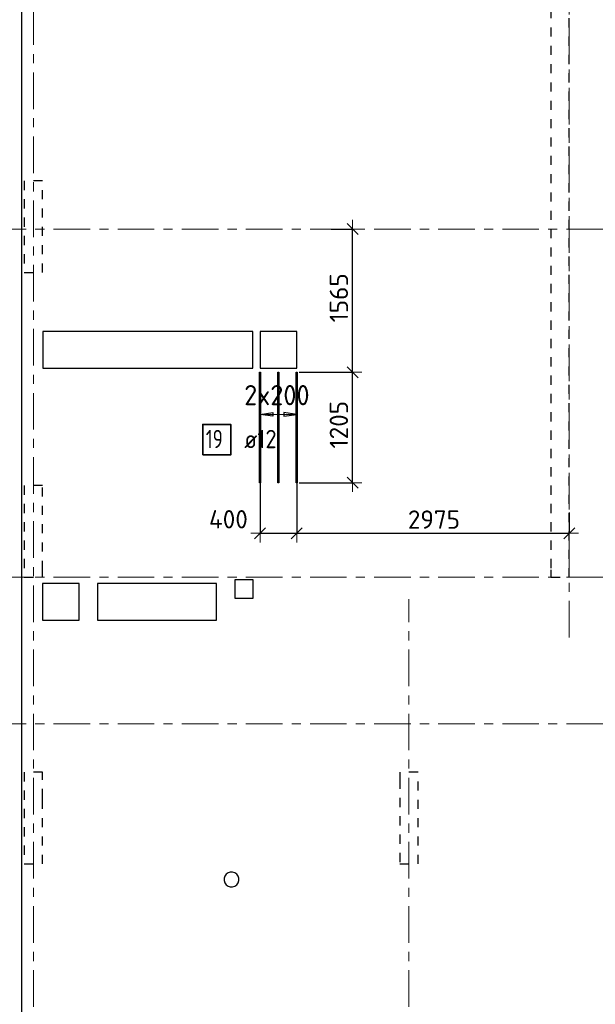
# Model space of a CAD drawing. Header units: metres. Extents: x -38 to 97, y -15 to 21.
# Tile 7 of 114: x 33 to 39, y 4 to 15. Entities that reach past the tile are written whole.
import ezdxf

# ---------------------------------------------------------------- set-up
doc = ezdxf.new("R2010")
doc.units = ezdxf.units.M
doc.header["$PDMODE"] = 65
for name, pattern in [('______11', [0.5, 0.4, -0.05, 0, -0.05]), ('______2', [0.0405, 0.03, -0.0105]), ('______5', [1.1, 0.8, -0.1, 0.1, -0.1])]:
    doc.linetypes.add(name, pattern=pattern)
for name, color, linetype, lineweight in [('XR$2$Осевая линия (1)', 7, '______5', 13), ('XR$4$Перекрытие (1)', 7, 'Continuous', 35), ('XR$4$Размерная линия (1)', 7, 'Continuous', 13)]:
    doc.layers.add(name, color=color, linetype=linetype, lineweight=lineweight)
doc.layers.add('XR$4$Арм.стержн.Доп. Арм ниж.зоны У', color=7, linetype='Continuous', lineweight=35, true_color=0x1cff1c)
doc.layers.add('XR$6$Стена_ бетон несущ.', color=7, linetype='Continuous', lineweight=70, true_color=0xb4b496)
doc.styles.add('ISOCPEUR', font='txt')
doc.dimstyles.new('DIMSTYLE_3', dxfattribs={"dimtxt": 0.2, "dimasz": 0.2, "dimexe": 0, "dimexo": 0, "dimgap": 0.1, "dimtad": 2, "dimdec": 0, "dimlfac": 1000, "dimrnd": 5, "dimzin": 12, "dimdsep": 46, "dimtxsty": 'ISOCPEUR', "dimblk1": 'ALL_ML_STRICH', "dimblk2": 'ALL_ML_STRICH', "dimsah": 1, "dimcen": 0, "dimclrd": 7, "dimclre": 256, "dimclrt": 7, "dimadec": 0, "dimazin": 0, "dimtfac": 1, "dimtdec": 0, "dimtix": 1, "dimtmove": 2, "dimatfit": 3, "dimfxl": 0, "dimtzin": 0, "dimlwd": 0, "dimlwe": -3, "dimarcsym": 0})
doc.dimstyles.new('DIMSTYLE_33', dxfattribs={"dimtxt": 0.2, "dimasz": 0.2, "dimexe": 0, "dimexo": 0, "dimgap": 0.1, "dimtad": 2, "dimdec": 0, "dimlfac": 1000, "dimrnd": 5, "dimzin": 12, "dimdsep": 46, "dimtxsty": 'ISOCPEUR', "dimblk1": 'ALL_ML_STRICH', "dimblk2": 'ALL_ML_STRICH', "dimsah": 1, "dimcen": 0, "dimclrd": 7, "dimclre": 256, "dimclrt": 7, "dimadec": 0, "dimazin": 0, "dimtfac": 1, "dimtdec": 0, "dimtix": 1, "dimtmove": 2, "dimatfit": 3, "dimfxl": 0, "dimtvp": 1.2, "dimtzin": 0, "dimlwd": 0, "dimlwe": -3, "dimarcsym": 0})

# ---------------------------------------------------------------- blocks, each defined once
blk = doc.blocks.new('ALL_ML_STRICH')
at = {"color": 0, "linetype": 'ByBlock', "lineweight": -2}
for p, q in [((-1, 0), (0.5, 0)), ((-0.3, -0.3), (0.3, 0.3)), ((0, -0.5), (0, 0.5))]:
    blk.add_line(p, q, dxfattribs=at)
blk = doc.blocks.new('*D257')
at = {"layer": 'DEFPOINTS', "color": 7, "linetype": 'Continuous', "lineweight": 13, "transparency": 33554687}
for p in [(35.725, 10.112), (35.325, 10.096), (35.325, 9.479)]:
    blk.add_point(p, dxfattribs=at)
at = {"layer": 'XR$4$Размерная линия (1)', "color": 9, "linetype": 'Continuous', "lineweight": -2, "true_color": 0xc7c7c7, "transparency": 33554687}
for p, q in [((35.325, 10.076), (35.325, 9.479)), ((35.725, 10.092), (35.725, 9.479))]:
    blk.add_line(p, q, dxfattribs=at)
at = {"layer": 'XR$4$Размерная линия (1)', "color": 7, "linetype": 'Continuous', "lineweight": -2, "transparency": 33554687}
blk.add_line((35.325, 9.479), (35.725, 9.479), dxfattribs=at)
at = {"layer": 'XR$4$Размерная линия (1)', "color": 7, "linetype": 'Continuous', "lineweight": 13, "transparency": 33554687, "xscale": 0.2, "yscale": 0.2, "zscale": 0.2, "rotation": 180}
blk.add_blockref('ALL_ML_STRICH', (35.325, 9.479), dxfattribs=at)
at = {"layer": 'XR$4$Размерная линия (1)', "color": 7, "linetype": 'Continuous', "lineweight": 13, "transparency": 33554687, "xscale": 0.2, "yscale": 0.2, "zscale": 0.2}
blk.add_blockref('ALL_ML_STRICH', (35.725, 9.479), dxfattribs=at)
at = {"layer": 'XR$4$Размерная линия (1)', "color": 7, "linetype": 'Continuous', "lineweight": 13, "transparency": 33554687, "insert": (34.979, 9.632), "char_height": 0.2, "width": 0.6, "attachment_point": 5, "style": 'ISOCPEUR'}
blk.add_mtext('\\A1;{400}', dxfattribs=at)
blk = doc.blocks.new('*D258')
at = {"layer": 'DEFPOINTS', "color": 7, "linetype": 'Continuous', "lineweight": 13, "transparency": 33554687}
for p in [(35.725, 10.112), (38.7, 9.725), (35.725, 9.479)]:
    blk.add_point(p, dxfattribs=at)
at = {"layer": 'XR$4$Размерная линия (1)', "color": 9, "linetype": 'Continuous', "lineweight": -2, "true_color": 0xc7c7c7, "transparency": 33554687}
for p, q in [((35.725, 10.092), (35.725, 9.479)), ((38.7, 9.705), (38.7, 9.479))]:
    blk.add_line(p, q, dxfattribs=at)
at = {"layer": 'XR$4$Размерная линия (1)', "color": 7, "linetype": 'Continuous', "lineweight": -2, "transparency": 33554687}
blk.add_line((35.725, 9.479), (38.7, 9.479), dxfattribs=at)
at = {"layer": 'XR$4$Размерная линия (1)', "color": 7, "linetype": 'Continuous', "lineweight": 13, "transparency": 33554687, "xscale": 0.2, "yscale": 0.2, "zscale": 0.2, "rotation": 180}
blk.add_blockref('ALL_ML_STRICH', (35.725, 9.479), dxfattribs=at)
at = {"layer": 'XR$4$Размерная линия (1)', "color": 7, "linetype": 'Continuous', "lineweight": 13, "transparency": 33554687, "xscale": 0.2, "yscale": 0.2, "zscale": 0.2}
blk.add_blockref('ALL_ML_STRICH', (38.7, 9.479), dxfattribs=at)
at = {"layer": 'XR$4$Размерная линия (1)', "color": 7, "linetype": 'Continuous', "lineweight": 13, "transparency": 33554687, "insert": (37.223, 9.629), "char_height": 0.2, "width": 0.8, "attachment_point": 5, "style": 'ISOCPEUR'}
blk.add_mtext('\\A1;{2975}', dxfattribs=at)
blk = doc.blocks.new('*D281')
at = {"layer": 'DEFPOINTS', "color": 7, "linetype": 'Continuous', "lineweight": 13, "transparency": 33554687}
for p in [(35.731, 11.237), (35.731, 10.031), (36.335, 10.031)]:
    blk.add_point(p, dxfattribs=at)
at = {"layer": 'XR$4$Размерная линия (1)', "color": 9, "linetype": 'Continuous', "lineweight": -2, "true_color": 0xc7c7c7, "transparency": 33554687}
for p, q in [((35.751, 11.237), (36.335, 11.237)), ((35.751, 10.031), (36.335, 10.031))]:
    blk.add_line(p, q, dxfattribs=at)
at = {"layer": 'XR$4$Размерная линия (1)', "color": 7, "linetype": 'Continuous', "lineweight": -2, "transparency": 33554687}
blk.add_line((36.335, 10.031), (36.335, 11.237), dxfattribs=at)
at = {"layer": 'XR$4$Размерная линия (1)', "color": 7, "linetype": 'Continuous', "lineweight": 13, "transparency": 33554687, "xscale": 0.2, "yscale": 0.2, "zscale": 0.2}
for p, rotation in [((36.335, 11.237), 90), ((36.335, 10.031), 270)]:
    blk.add_blockref('ALL_ML_STRICH', p, dxfattribs=dict(at, rotation=rotation))
at = {"layer": 'XR$4$Размерная линия (1)', "color": 7, "linetype": 'Continuous', "lineweight": 13, "transparency": 33554687, "insert": (36.185, 10.664), "char_height": 0.2, "width": 0.8, "attachment_point": 5, "rotation": 90, "style": 'ISOCPEUR'}
blk.add_mtext('\\A1;{1205}', dxfattribs=at)
blk = doc.blocks.new('*D282')
at = {"layer": 'DEFPOINTS', "color": 7, "linetype": 'Continuous', "lineweight": 13, "transparency": 33554687}
for p in [(36.081, 12.8), (35.731, 11.237), (36.335, 11.237)]:
    blk.add_point(p, dxfattribs=at)
at = {"layer": 'XR$4$Размерная линия (1)', "color": 9, "linetype": 'Continuous', "lineweight": -2, "true_color": 0xc7c7c7, "transparency": 33554687}
for p, q in [((36.101, 12.8), (36.335, 12.8)), ((35.751, 11.237), (36.335, 11.237))]:
    blk.add_line(p, q, dxfattribs=at)
at = {"layer": 'XR$4$Размерная линия (1)', "color": 7, "linetype": 'Continuous', "lineweight": -2, "transparency": 33554687}
blk.add_line((36.335, 11.237), (36.335, 12.8), dxfattribs=at)
at = {"layer": 'XR$4$Размерная линия (1)', "color": 7, "linetype": 'Continuous', "lineweight": 13, "transparency": 33554687, "xscale": 0.2, "yscale": 0.2, "zscale": 0.2}
for p, rotation in [((36.335, 12.8), 90), ((36.335, 11.237), 270)]:
    blk.add_blockref('ALL_ML_STRICH', p, dxfattribs=dict(at, rotation=rotation))
at = {"layer": 'XR$4$Размерная линия (1)', "color": 7, "linetype": 'Continuous', "lineweight": 13, "transparency": 33554687, "insert": (36.185, 12.049), "char_height": 0.2, "width": 0.8, "attachment_point": 5, "rotation": 90, "style": 'ISOCPEUR'}
blk.add_mtext('\\A1;{1565}', dxfattribs=at)

msp = doc.modelspace()

# ---------------------------------------------------------------- linework, layer by layer
at = {"layer": 'XR$2$Осевая линия (1)', "color": 253, "linetype": '______11', "lineweight": 13, "true_color": 0xa0a0a0, "transparency": 33554687}
for p, q in [((32.85, -3.39), (32.85, 19.78)), ((38.7, 8.34), (38.7, 19.78)), ((-2.63, 12.8), (62.6, 12.8)), ((-2.63, 9), (62.6, 9)), ((36.95, -3.39), (36.95, 8.76)), ((-2.63, 7.4), (62.6, 7.4))]:
    msp.add_line(p, q, dxfattribs=at)
at = {"layer": 'XR$4$Арм.стержн.Доп. Арм ниж.зоны У', "color": 253, "linetype": 'Continuous', "lineweight": -3, "true_color": 0xa0a0a0, "transparency": 33554687}
for p, q in [((35.3251, 10.7768), (35.3251, 10.8768)), ((35.7251, 10.7768), (35.7251, 10.8768)), ((35.3251, 10.7768), (35.3251, 10.6768)), ((35.7251, 10.7768), (35.7251, 10.6768))]:
    msp.add_line(p, q, dxfattribs=at)
at = {"layer": 'XR$4$Арм.стержн.Доп. Арм ниж.зоны У', "color": 7, "linetype": 'Continuous', "lineweight": 25, "transparency": 33554687}
for p, q in [((35.3251, 10.7768), (35.4651, 10.7968)), ((35.4651, 10.7568), (35.3251, 10.7768)), ((35.4651, 10.7968), (35.4651, 10.7568)), ((35.7251, 10.7768), (35.5851, 10.7968)), ((35.5851, 10.7968), (35.5851, 10.7568)), ((35.5851, 10.7568), (35.7251, 10.7768))]:
    msp.add_line(p, q, dxfattribs=at)
at = {"layer": 'XR$4$Арм.стержн.Доп. Арм ниж.зоны У', "color": 7, "linetype": 'Continuous', "lineweight": 13, "transparency": 33554687}
for p, q in [((35.3251, 10.7768), (35.3251, 10.7768)), ((35.3251, 10.7768), (35.7251, 10.7768)), ((35.7251, 10.7768), (35.7251, 10.7768))]:
    msp.add_line(p, q, dxfattribs=at)
at = {"layer": 'XR$4$Арм.стержн.Доп. Арм ниж.зоны У', "color": 34, "linetype": 'Continuous', "lineweight": 25, "transparency": 33554687}
for points in [[(35.3311, 11.2373), (35.3311, 10.0313), (35.3191, 10.0313), (35.3191, 11.2373), (35.3311, 11.2373)], [(35.5311, 11.2373), (35.5311, 10.0313), (35.5191, 10.0313), (35.5191, 11.2373), (35.5311, 11.2373)], [(35.7311, 11.2373), (35.7311, 10.0313), (35.7191, 10.0313), (35.7191, 11.2373), (35.7311, 11.2373)]]:
    msp.add_lwpolyline(points, dxfattribs=at)
at = {"layer": 'XR$4$Арм.стержн.Доп. Арм ниж.зоны У', "color": 7, "linetype": 'Continuous', "lineweight": 35, "transparency": 33554687}
msp.add_lwpolyline([(34.6987, 10.3346), (35.0053, 10.3346), (35.0053, 10.668), (34.6987, 10.668), (34.6987, 10.3346)], dxfattribs=at)
at = {"layer": 'XR$4$Перекрытие (1)', "color": 7, "linetype": 'Continuous', "lineweight": 25, "transparency": 33554687}
for p, q in [((32.725, -0.2498), (32.725, 16.6502)), ((32.952, 11.6802), (32.952, 11.2802)), ((35.247, 11.6802), (32.952, 11.6802)), ((35.247, 11.2802), (35.247, 11.6802)), ((35.3269, 11.6802), (35.3269, 11.2802)), ((35.7269, 11.6802), (35.3269, 11.6802)), ((35.7269, 11.2802), (35.7269, 11.6802)), ((32.952, 11.2802), (35.247, 11.2802)), ((35.3269, 11.2802), (35.7269, 11.2802)), ((32.95, 8.9302), (32.95, 8.5302)), ((33.35, 8.9302), (32.95, 8.9302)), ((33.35, 8.5302), (33.35, 8.9302)), ((33.55, 8.9302), (33.55, 8.5302)), ((34.85, 8.9302), (33.55, 8.9302)), ((34.85, 8.5302), (34.85, 8.9302)), ((35.05, 8.9702), (35.05, 8.7702)), ((35.25, 8.9702), (35.05, 8.9702)), ((35.25, 8.7702), (35.25, 8.9702)), ((35.05, 8.7702), (35.25, 8.7702)), ((32.95, 8.5302), (33.35, 8.5302)), ((33.55, 8.5302), (34.85, 8.5302)), ((34.9403, 5.7369), (34.9325, 5.7129)), ((34.9325, 5.7129), (34.9325, 5.6876)), ((34.9551, 5.7573), (34.9403, 5.7369)), ((34.9755, 5.7721), (34.9551, 5.7573)), ((34.9995, 5.7799), (34.9755, 5.7721)), ((35.0248, 5.7799), (34.9995, 5.7799)), ((35.0488, 5.7721), (35.0248, 5.7799)), ((35.0692, 5.7573), (35.0488, 5.7721)), ((35.084, 5.7369), (35.0692, 5.7573)), ((35.0918, 5.7129), (35.084, 5.7369)), ((35.0918, 5.6876), (35.0918, 5.7129)), ((34.9325, 5.6876), (34.9403, 5.6636)), ((34.9403, 5.6636), (34.9551, 5.6432)), ((34.9551, 5.6432), (34.9755, 5.6284)), ((34.9755, 5.6284), (34.9995, 5.6206)), ((34.9995, 5.6206), (35.0248, 5.6206)), ((35.0248, 5.6206), (35.0488, 5.6284)), ((35.0488, 5.6284), (35.0692, 5.6432)), ((35.0692, 5.6432), (35.084, 5.6636)), ((35.084, 5.6636), (35.0918, 5.6876))]:
    msp.add_line(p, q, dxfattribs=at)
at = {"layer": 'XR$6$Стена_ бетон несущ.', "color": 253, "linetype": '______2', "lineweight": -3, "true_color": 0xa0a0a0, "transparency": 33554687}
for p, q in [((38.5, 16.4), (38.5, 10.6)), ((38.7, 9), (38.7, 16.1693)), ((32.95, 13.325), (32.75, 13.325)), ((32.75, 13.325), (32.75, 12.325)), ((32.95, 12.325), (32.95, 13.325)), ((32.75, 12.325), (32.95, 12.325)), ((38.5, 10.6), (38.5, 9.0795)), ((32.95, 10), (32.75, 10)), ((32.75, 10), (32.75, 9)), ((32.95, 9.0795), (32.95, 10)), ((32.95, 9), (32.95, 9.0795)), ((38.5, 9.0795), (38.5, 9)), ((32.75, 9), (32.95, 9)), ((38.5, 9), (38.7, 9)), ((32.95, 6.87), (32.75, 6.87)), ((32.75, 6.87), (32.75, 5.87)), ((32.95, 6.79), (32.95, 6.87)), ((32.95, 6.5894), (32.95, 6.79)), ((37.05, 6.87), (36.85, 6.87)), ((36.85, 6.87), (36.85, 6.79)), ((36.85, 6.79), (36.85, 5.87)), ((37.05, 5.87), (37.05, 6.87)), ((32.95, 6.5094), (32.95, 6.5894)), ((32.95, 5.87), (32.95, 6.5094)), ((32.75, 5.87), (32.95, 5.87)), ((36.85, 5.87), (37.05, 5.87))]:
    msp.add_line(p, q, dxfattribs=at)

# ---------------------------------------------------------------- texts
at = {"layer": 'XR$4$Арм.стержн.Доп. Арм ниж.зоны У', "color": 7, "linetype": 'Continuous', "lineweight": 13, "transparency": 33554687, "insert": (35.1511, 10.8768), "char_height": 0.22, "width": 0.873359, "attachment_point": 7, "style": 'ISOCPEUR'}
msp.add_mtext('\\W0.95;2x200', dxfattribs=at)
at = {"layer": 'XR$4$Арм.стержн.Доп. Арм ниж.зоны У', "color": 7, "linetype": 'Continuous', "lineweight": 25, "transparency": 33554687, "char_height": 0.2, "attachment_point": 7, "style": 'ISOCPEUR'}
for s, insert, width in [('\\W0.75;19', (34.732, 10.408), 0.314854), ('\\W0.89; ø12 ', (35.0387, 10.408), 0.749105)]:
    msp.add_mtext(s, dxfattribs=dict(at, insert=insert, width=width))

# ---------------------------------------------------------------- dimensions: what is measured, and where the dimension line sits
at = {"layer": 'XR$4$Размерная линия (1)', "color": 7, "linetype": 'Continuous', "lineweight": 13, "transparency": 33554687}
for base, p1, p2, picture, middle in [((36.3351, 12.8), (35.7511, 11.2373), (36.1005, 12.8), '*D282', (36.1851, 12.0486)), ((36.3351, 11.2373), (35.7511, 10.0313), (35.7511, 11.2373), '*D281', (36.1851, 10.6643))]:
    dim = msp.add_linear_dim(base=base, p1=p1, p2=p2, angle=90, dimstyle='DIMSTYLE_3', override={"dimpost": '<>', "dimclrd": 7, "dimclre": 9, "dimclrt": 7, "dimlwd": 0, "dimlwe": 65533}, dxfattribs=at)
    dim.commit()
    dim.dimension.update_dxf_attribs({"geometry": picture, "text_midpoint": middle, "dimtype": 160})
for base, p1, p2, dimstyle, picture, middle in [((35.7251, 9.4793), (35.3251, 10.0756), (35.7251, 10.0918), 'DIMSTYLE_33', '*D257', (34.9789, 9.6321)), ((38.7, 9.4793), (35.7251, 10.0918), (38.7, 9.7046), 'DIMSTYLE_3', '*D258', (37.2225, 9.6293))]:
    dim = msp.add_linear_dim(base=base, p1=p1, p2=p2, dimstyle=dimstyle, override={"dimpost": '<>', "dimclrd": 7, "dimclre": 9, "dimclrt": 7, "dimlwd": 0, "dimlwe": 65533}, dxfattribs=at)
    dim.commit()
    dim.dimension.update_dxf_attribs({"geometry": picture, "text_midpoint": middle, "dimtype": 160})

doc.saveas('drawing.dxf')
